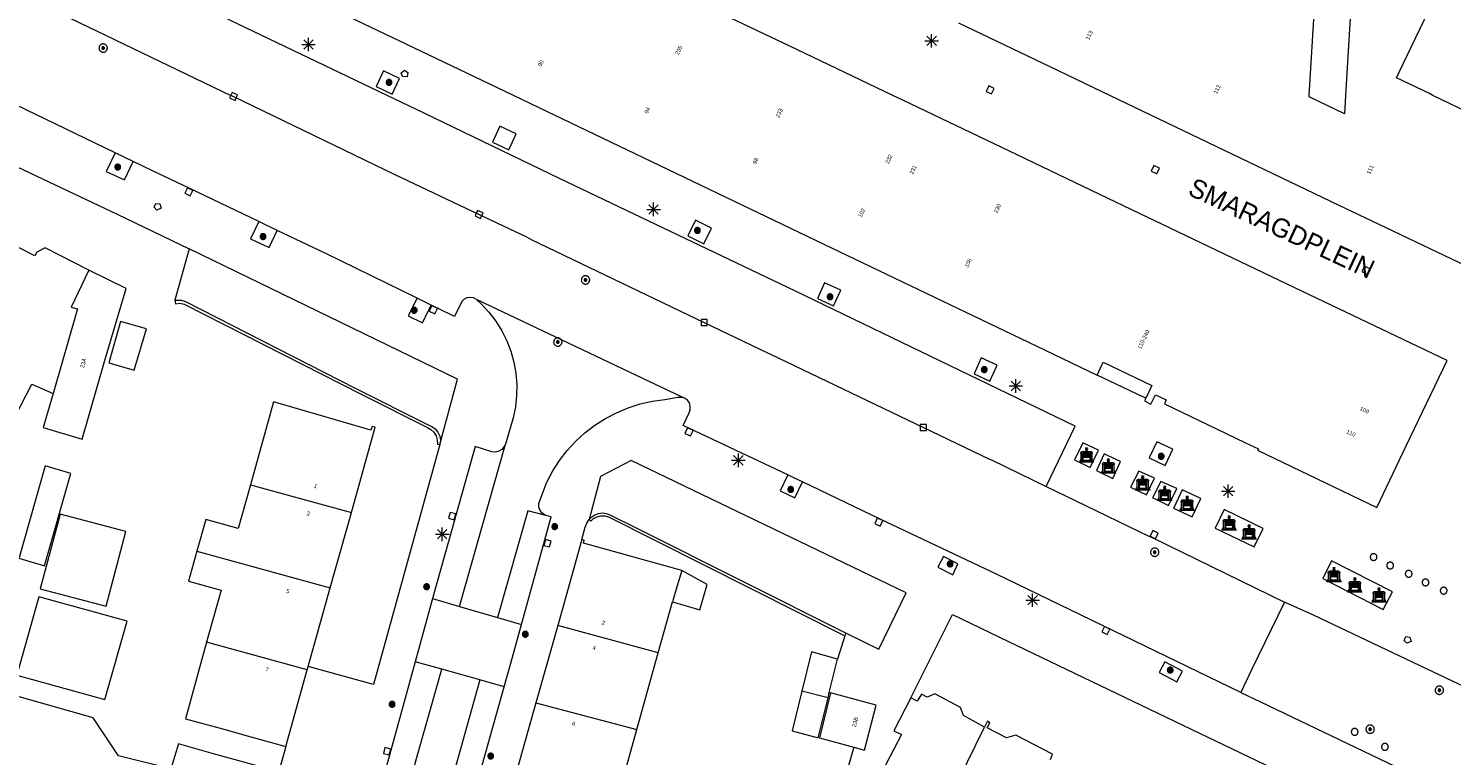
# Model space of a CAD drawing. Header units: metres. Extents: x 135779 to 137489, y 452643 to 455118.
# Tile 246 of 256: x 136888 to 136993, y 453751 to 453805. Entities that reach past the tile are written whole.
import ezdxf
from ezdxf.enums import TextEntityAlignment as Align

# ---------------------------------------------------------------- set-up
doc = ezdxf.new("R2010")
doc.units = ezdxf.units.M
for name, color, linetype, lineweight in [('KTop_BAK_Afval apart plaats', 96, 'Continuous', 13), ('KTop_BTD_Groenvoorziening', 62, 'Continuous', 13), ('KTop_NAR_Huisnummer (t)', 7, 'Continuous', 13), ('KTop_NAR_Huisnummer tijdelijk (t)', 7, 'Continuous', 13), ('KTop_ORL_Weg_Straatnaam (t)', 7, 'Continuous', 13), ('KTop_PAL_Afsluitpaal', 222, 'Continuous', 13), ('KTop_PAL_Lichtmast', 40, 'Continuous', 13), ('KTop_PND_Grondvlaksituatie van BAG-pand [tachy]', 1, 'Continuous', 13), ('KTop_PND_Pandscheiding', 40, 'Continuous', 13), ('KTop_PUT_Brandkraan of -put', 1, 'Continuous', 13), ('KTop_PUT_Inspectie- of rioolput', 15, 'Continuous', 13), ('KTop_PUT_Kolk', 15, 'Continuous', 13), ('KTop_SHD_Muur', 15, 'Continuous', 13), ('KTop_VGO_Boom', 92, 'Continuous', 13), ('KTop_WGD_Rijbaan_Lokale weg', 251, 'Continuous', 13), ('KTop_WGD_Rijbaan_Lokale weg_verkeersdrempel', 40, 'Continuous', 13), ('KTop_WGD_Voetpad', 251, 'Continuous', 13)]:
    doc.layers.add(name, color=color, linetype=linetype, lineweight=lineweight)
doc.styles.add('Style-ROVU', font='ROVU.shx')
doc.styles.add('Style-ROVUCURSIEF', font='ROVUCURSIEF.shx')

# ---------------------------------------------------------------- blocks, each defined once
blk = doc.blocks.new('BAK_Afval_apart_plaats')
at = {"layer": 'KTop_BAK_Afval apart plaats'}
for p, q in [((-0.43, 0.17), (-0.42, 0.19)), ((-0.43, 0.14), (-0.43, 0.17)), ((-0.43, 0.12), (-0.43, 0.14)), ((-0.29, 0.12), (-0.43, 0.12)), ((-0.43, 0.12), (-0.43, -0.46)), ((-0.29, 0.12), (-0.43, 0.12)), ((-0.42, 0.19), (-0.4, 0.22)), ((-0.4, 0.22), (-0.38, 0.24)), ((-0.38, 0.24), (-0.36, 0.26)), ((-0.36, 0.26), (-0.34, 0.27)), ((-0.34, 0.27), (0, 0.27)), ((-0.28, 0.17), (-0.29, 0.15)), ((-0.28, 0.17), (-0.29, 0.15)), ((-0.29, 0.15), (-0.29, 0.12)), ((-0.29, 0.15), (-0.29, 0.12)), ((-0.29, -0.43), (-0.29, 0.12)), ((-0.29, 0.12), (-0.29, -0.43)), ((-0.27, 0.19), (-0.28, 0.17)), ((-0.27, 0.19), (-0.28, 0.17)), ((-0.25, 0.22), (-0.27, 0.19)), ((-0.25, 0.22), (-0.27, 0.19)), ((0.25, 0.22), (-0.25, 0.22)), ((0.25, 0.22), (-0.25, 0.22)), ((-0.24, 0.08), (-0.24, 0.15)), ((-0.24, 0.15), (0.24, 0.15)), ((0.24, 0.08), (-0.24, 0.08)), ((-0.24, 0.03), (-0.24, 0.08)), ((-0.24, 0.08), (0.24, 0.08)), ((-0.24, -0.06), (-0.24, 0.03)), ((-0.24, 0.03), (0.24, 0.03)), ((0.24, 0.03), (-0.24, 0.03)), ((-0.07, 0.51), (-0.07, 0.52)), ((-0.07, 0.52), (-0.07, 0.52)), ((-0.07, 0.52), (-0.07, 0.52)), ((-0.07, 0.52), (-0.06, 0.52)), ((-0.07, 0.51), (-0.07, 0.49)), ((-0.06, 0.51), (-0.07, 0.51)), ((-0.07, 0.51), (-0.07, 0.51)), ((-0.07, 0.51), (-0.07, 0.51)), ((-0.07, 0.51), (-0.07, 0.51)), ((-0.07, 0.51), (-0.07, 0.51)), ((-0.06, 0.51), (-0.07, 0.51)), ((-0.07, 0.51), (-0.07, 0.51)), ((-0.07, 0.51), (-0.07, 0.51)), ((-0.07, 0.51), (-0.07, 0.51)), ((-0.07, 0.51), (-0.07, 0.51)), ((-0.07, 0.51), (-0.07, 0.51)), ((-0.07, 0.49), (-0.07, 0.49)), ((-0.07, 0.49), (-0.07, 0.49)), ((-0.07, 0.49), (-0.07, 0.49)), ((-0.07, 0.49), (-0.07, 0.48)), ((-0.07, 0.48), (-0.06, 0.48)), ((-0.07, 0.4), (-0.07, 0.38)), ((-0.07, 0.39), (-0.07, 0.4)), ((-0.07, 0.4), (-0.07, 0.4)), ((-0.07, 0.4), (-0.07, 0.4)), ((-0.06, 0.39), (-0.07, 0.39)), ((-0.07, 0.39), (-0.07, 0.39)), ((-0.07, 0.38), (-0.07, 0.37)), ((-0.07, 0.37), (-0.07, 0.37)), ((-0.07, 0.37), (-0.07, 0.37)), ((-0.07, 0.37), (-0.07, 0.37)), ((-0.07, 0.37), (-0.06, 0.37)), ((-0.06, 0.52), (-0.06, 0.52)), ((-0.06, 0.52), (-0.05, 0.52)), ((-0.06, 0.52), (-0.06, 0.52)), ((-0.06, 0.5), (-0.06, 0.51)), ((-0.06, 0.5), (-0.06, 0.51)), ((-0.05, 0.5), (-0.06, 0.5)), ((-0.05, 0.5), (-0.06, 0.5)), ((-0.06, 0.48), (-0.06, 0.48)), ((-0.06, 0.48), (-0.05, 0.48)), ((-0.05, 0.39), (-0.06, 0.39)), ((-0.06, 0.39), (-0.06, 0.39)), ((-0.06, 0.37), (-0.06, 0.37)), ((-0.06, 0.37), (-0.05, 0.37)), ((-0.05, 0.52), (-0.04, 0.52)), ((-0.04, 0.5), (-0.05, 0.5)), ((-0.05, 0.5), (-0.05, 0.5)), ((-0.04, 0.5), (-0.05, 0.5)), ((-0.05, 0.5), (-0.05, 0.5)), ((-0.05, 0.48), (-0.05, 0.48)), ((-0.05, 0.48), (-0.04, 0.48)), ((-0.04, 0.39), (-0.05, 0.39)), ((-0.05, 0.39), (-0.05, 0.39)), ((-0.05, 0.37), (-0.05, 0.37)), ((-0.05, 0.37), (-0.04, 0.37)), ((-0.04, 0.52), (-0.04, 0.53)), ((-0.04, 0.53), (-0.03, 0.53)), ((-0.03, 0.5), (-0.04, 0.5)), ((-0.04, 0.5), (-0.04, 0.5)), ((-0.03, 0.5), (-0.04, 0.5)), ((-0.04, 0.5), (-0.04, 0.5)), ((-0.04, 0.48), (-0.04, 0.48)), ((-0.04, 0.48), (-0.03, 0.48)), ((-0.03, 0.39), (-0.04, 0.39)), ((-0.04, 0.39), (-0.04, 0.39)), ((-0.04, 0.37), (-0.04, 0.36)), ((-0.04, 0.36), (-0.03, 0.36)), ((-0.03, 0.53), (-0.02, 0.53)), ((-0.02, 0.5), (-0.03, 0.5)), ((-0.02, 0.5), (-0.03, 0.5)), ((-0.03, 0.48), (-0.03, 0.48)), ((-0.03, 0.48), (-0.02, 0.48)), ((-0.03, 0.47), (-0.03, 0.48)), ((-0.03, 0.48), (-0.02, 0.48)), ((-0.03, 0.4), (-0.03, 0.47)), ((-0.03, 0.47), (-0.02, 0.47)), ((-0.02, 0.47), (-0.03, 0.47)), ((-0.02, 0.4), (-0.03, 0.4)), ((-0.02, 0.39), (-0.03, 0.39)), ((-0.03, 0.36), (-0.03, 0.36)), ((-0.03, 0.36), (-0.02, 0.36)), ((-0.03, 0.35), (-0.03, 0.36)), ((-0.03, 0.36), (-0.02, 0.36)), ((-0.03, 0.27), (-0.03, 0.35)), ((-0.03, 0.35), (-0.02, 0.35)), ((-0.02, 0.35), (-0.03, 0.35)), ((0.03, 0.27), (-0.03, 0.27)), ((-0.02, 0.53), (-0.01, 0.53)), ((-0.01, 0.5), (-0.02, 0.5)), ((-0.01, 0.5), (-0.02, 0.5)), ((-0.02, 0.48), (-0.01, 0.48)), ((-0.02, 0.48), (-0.01, 0.48)), ((-0.02, 0.47), (-0.01, 0.47)), ((-0.01, 0.47), (-0.02, 0.47)), ((-0.01, 0.4), (-0.02, 0.4)), ((-0.01, 0.39), (-0.02, 0.39)), ((-0.02, 0.36), (-0.01, 0.36)), ((-0.02, 0.36), (-0.01, 0.36)), ((-0.02, 0.35), (-0.01, 0.35)), ((-0.01, 0.35), (-0.02, 0.35)), ((-0.01, 0.53), (0, 0.53)), ((0, 0.5), (-0.01, 0.5)), ((0, 0.5), (-0.01, 0.5)), ((-0.01, 0.48), (0, 0.48)), ((-0.01, 0.48), (0, 0.48)), ((-0.01, 0.47), (0, 0.47)), ((0, 0.47), (-0.01, 0.47)), ((0, 0.4), (-0.01, 0.4)), ((0, 0.39), (-0.01, 0.39)), ((-0.01, 0.36), (0, 0.36)), ((-0.01, 0.36), (0, 0.36)), ((-0.01, 0.35), (0, 0.35)), ((0, 0.35), (-0.01, 0.35)), ((0, 0.53), (0, 0.53)), ((0, 0.53), (0, 0.53)), ((0, 0.53), (0.01, 0.53)), ((0, 0.5), (0, 0.48)), ((0, 0.48), (0, 0.5)), ((0, 0.48), (0, 0.5)), ((0, 0.5), (0.01, 0.5)), ((0.01, 0.5), (0, 0.5)), ((0.01, 0.48), (0, 0.48)), ((0, 0.48), (0.01, 0.48)), ((0.01, 0.47), (0, 0.47)), ((0, 0.47), (0, 0.4)), ((0, 0.47), (0, 0.4)), ((0.01, 0.47), (0, 0.47)), ((0, 0.4), (0.01, 0.4)), ((0, 0.36), (0, 0.39)), ((0, 0.36), (0, 0.39)), ((0, 0.39), (0.01, 0.39)), ((0.01, 0.36), (0, 0.36)), ((0, 0.36), (0.01, 0.36)), ((0, 0.35), (0.01, 0.35)), ((0, 0.27), (0, 0.35)), ((0, 0.35), (0, 0.27)), ((0.01, 0.35), (0, 0.35)), ((0, 0.27), (0.34, 0.27)), ((0.03, 0.27), (0, 0.27)), ((0, 0.27), (0.03, 0.27)), ((0.01, 0.53), (0.02, 0.53)), ((0.01, 0.5), (0.02, 0.5)), ((0.02, 0.5), (0.01, 0.5)), ((0.02, 0.48), (0.01, 0.48)), ((0.01, 0.48), (0.02, 0.48)), ((0.02, 0.47), (0.01, 0.47)), ((0.02, 0.47), (0.01, 0.47)), ((0.01, 0.4), (0.02, 0.4)), ((0.01, 0.39), (0.02, 0.39)), ((0.02, 0.36), (0.01, 0.36)), ((0.01, 0.36), (0.02, 0.36)), ((0.01, 0.35), (0.02, 0.35)), ((0.02, 0.35), (0.01, 0.35)), ((0.02, 0.53), (0.03, 0.53)), ((0.02, 0.5), (0.03, 0.5)), ((0.03, 0.5), (0.02, 0.5)), ((0.03, 0.48), (0.02, 0.48)), ((0.02, 0.48), (0.03, 0.48)), ((0.02, 0.47), (0.03, 0.47)), ((0.03, 0.47), (0.02, 0.47)), ((0.03, 0.47), (0.02, 0.47)), ((0.02, 0.4), (0.03, 0.4)), ((0.02, 0.39), (0.03, 0.39)), ((0.03, 0.36), (0.02, 0.36)), ((0.02, 0.36), (0.03, 0.36)), ((0.02, 0.35), (0.03, 0.35)), ((0.03, 0.35), (0.02, 0.35)), ((0.03, 0.53), (0.04, 0.53)), ((0.03, 0.5), (0.04, 0.5)), ((0.04, 0.5), (0.03, 0.5)), ((0.04, 0.48), (0.03, 0.48)), ((0.03, 0.48), (0.03, 0.48)), ((0.03, 0.48), (0.03, 0.47)), ((0.03, 0.4), (0.03, 0.47)), ((0.03, 0.39), (0.04, 0.39)), ((0.04, 0.36), (0.03, 0.36)), ((0.03, 0.36), (0.03, 0.36)), ((0.03, 0.36), (0.03, 0.35)), ((0.03, 0.35), (0.03, 0.27)), ((0.04, 0.53), (0.04, 0.52)), ((0.04, 0.52), (0.05, 0.52)), ((0.04, 0.5), (0.04, 0.5)), ((0.04, 0.5), (0.05, 0.5)), ((0.05, 0.5), (0.04, 0.5)), ((0.04, 0.5), (0.04, 0.5)), ((0.05, 0.48), (0.04, 0.48)), ((0.04, 0.48), (0.04, 0.48)), ((0.04, 0.39), (0.04, 0.39)), ((0.04, 0.39), (0.05, 0.39)), ((0.05, 0.37), (0.04, 0.37)), ((0.04, 0.37), (0.04, 0.36)), ((0.05, 0.52), (0.06, 0.52)), ((0.05, 0.5), (0.05, 0.5)), ((0.05, 0.5), (0.06, 0.5)), ((0.06, 0.5), (0.05, 0.5)), ((0.05, 0.5), (0.05, 0.5)), ((0.06, 0.48), (0.05, 0.48)), ((0.05, 0.48), (0.05, 0.48)), ((0.05, 0.39), (0.05, 0.39)), ((0.05, 0.39), (0.06, 0.39)), ((0.06, 0.37), (0.05, 0.37)), ((0.05, 0.37), (0.05, 0.37)), ((0.06, 0.52), (0.06, 0.52)), ((0.06, 0.52), (0.06, 0.52)), ((0.06, 0.52), (0.07, 0.52)), ((0.06, 0.5), (0.06, 0.51)), ((0.06, 0.51), (0.07, 0.51)), ((0.07, 0.51), (0.06, 0.51)), ((0.06, 0.51), (0.06, 0.5)), ((0.07, 0.48), (0.06, 0.48)), ((0.06, 0.48), (0.06, 0.48)), ((0.06, 0.39), (0.06, 0.39)), ((0.06, 0.39), (0.07, 0.39)), ((0.07, 0.37), (0.06, 0.37)), ((0.06, 0.37), (0.06, 0.37)), ((0.07, 0.52), (0.07, 0.52)), ((0.07, 0.52), (0.07, 0.52)), ((0.07, 0.52), (0.07, 0.51)), ((0.07, 0.51), (0.07, 0.51)), ((0.07, 0.51), (0.07, 0.51)), ((0.07, 0.51), (0.07, 0.51)), ((0.07, 0.51), (0.07, 0.51)), ((0.07, 0.51), (0.07, 0.49)), ((0.07, 0.51), (0.07, 0.51)), ((0.07, 0.51), (0.07, 0.51)), ((0.07, 0.51), (0.07, 0.51)), ((0.07, 0.51), (0.07, 0.51)), ((0.07, 0.51), (0.07, 0.51)), ((0.07, 0.49), (0.07, 0.49)), ((0.07, 0.49), (0.07, 0.49)), ((0.07, 0.49), (0.07, 0.49)), ((0.07, 0.49), (0.07, 0.48)), ((0.07, 0.39), (0.07, 0.4)), ((0.07, 0.4), (0.07, 0.4)), ((0.07, 0.4), (0.07, 0.4)), ((0.07, 0.4), (0.07, 0.38)), ((0.07, 0.39), (0.07, 0.39)), ((0.07, 0.38), (0.07, 0.37)), ((0.07, 0.37), (0.07, 0.37)), ((0.07, 0.37), (0.07, 0.37)), ((0.07, 0.37), (0.07, 0.37)), ((0.24, 0.15), (0.24, 0.08)), ((0.24, 0.08), (0.24, 0.03)), ((0.24, 0.03), (0.24, -0.06)), ((0.27, 0.19), (0.25, 0.22)), ((0.27, 0.19), (0.25, 0.22)), ((0.28, 0.17), (0.27, 0.19)), ((0.28, 0.17), (0.27, 0.19)), ((0.29, 0.15), (0.28, 0.17)), ((0.29, 0.15), (0.28, 0.17)), ((0.29, 0.12), (0.29, 0.15)), ((0.29, 0.12), (0.29, 0.15)), ((0.43, 0.12), (0.29, 0.12)), ((0.29, 0.12), (0.29, -0.43)), ((0.43, 0.12), (0.29, 0.12)), ((0.29, -0.43), (0.29, 0.12)), ((0.34, 0.27), (0.36, 0.26)), ((0.36, 0.26), (0.38, 0.24)), ((0.38, 0.24), (0.4, 0.22)), ((0.4, 0.22), (0.42, 0.19)), ((0.42, 0.19), (0.43, 0.17)), ((0.43, 0.17), (0.43, 0.14)), ((0.43, 0.14), (0.43, 0.12)), ((0.43, -0.46), (0.43, 0.12)), ((-0.53, -0.53), (-0.43, -0.33)), ((0.53, -0.53), (-0.53, -0.53)), ((-0.43, -0.33), (-0.43, -0.46)), ((-0.43, -0.46), (0.43, -0.46)), ((-0.43, -0.46), (0.43, -0.46)), ((0.29, -0.43), (-0.29, -0.43)), ((-0.29, -0.43), (0.29, -0.43)), ((0.24, -0.06), (-0.24, -0.06)), ((-0.24, -0.06), (-0.24, -0.09)), ((0.24, -0.06), (-0.24, -0.06)), ((-0.24, -0.09), (0.24, -0.09)), ((-0.24, -0.11), (-0.24, -0.09)), ((-0.24, -0.09), (0.24, -0.09)), ((0.24, -0.11), (-0.24, -0.11)), ((0.24, -0.11), (-0.24, -0.11)), ((-0.24, -0.15), (0.24, -0.15)), ((-0.24, -0.41), (-0.24, -0.15)), ((0.24, -0.41), (-0.24, -0.41)), ((0.24, -0.11), (0.24, -0.06)), ((0.24, -0.09), (0.24, -0.11)), ((0.24, -0.09), (0.24, -0.11)), ((0.24, -0.15), (0.24, -0.41)), ((0.43, -0.46), (0.43, -0.33)), ((0.43, -0.33), (0.53, -0.53))]:
    blk.add_line(p, q, dxfattribs=at)
at = {"layer": 'KTop_BAK_Afval apart plaats', "flags": 128}
blk.add_lwpolyline([(0.03, 0.41), (0.04, 0.41), (0.04, 0.41), (0.05, 0.41), (0.06, 0.41), (0.06, 0.41), (0.06, 0.41), (0.07, 0.4), (0.07, 0.4), (0.07, 0.4), (0.07, 0.4), (0.07, 0.4), (0.07, 0.4), (0.07, 0.4), (0.07, 0.39), (0.07, 0.39), (0.06, 0.39), (0.06, 0.39), (0.05, 0.39), (0.05, 0.39), (0.04, 0.39), (0.04, 0.39), (0.03, 0.39), (0.02, 0.39), (0.01, 0.39), (0, 0.39), (-0.01, 0.39), (-0.02, 0.39), (-0.03, 0.39), (-0.04, 0.39), (-0.04, 0.39), (-0.05, 0.39), (-0.05, 0.39), (-0.06, 0.39), (-0.06, 0.39), (-0.07, 0.39), (-0.07, 0.39), (-0.07, 0.4), (-0.07, 0.4), (-0.07, 0.4), (-0.07, 0.4), (-0.07, 0.4), (-0.07, 0.4), (-0.07, 0.4), (-0.06, 0.41), (-0.06, 0.41), (-0.06, 0.41), (-0.05, 0.41), (-0.04, 0.41), (-0.04, 0.41), (-0.03, 0.41), (-0.03, 0.41), (-0.03, 0.4), (-0.02, 0.4), (-0.01, 0.4), (0, 0.4), (0.01, 0.4), (0.02, 0.4), (0.03, 0.4), (0.03, 0.41), (0.03, 0.41), (0.03, 0.41)], dxfattribs=at)
at = {"layer": 'KTop_BAK_Afval apart plaats'}
for p in [(0, 0), (-0.43, -0.46)]:
    blk.add_point(p, dxfattribs=at)
blk = doc.blocks.new('PAL_Lichtmast')
at = {"layer": 'KTop_PAL_Lichtmast'}
for p, q in [((-0.35, -0.35), (0.35, 0.35)), ((0.35, -0.35), (-0.35, 0.35)), ((0, -0.5), (0, 0.5)), ((-0.5, 0), (0.5, 0))]:
    blk.add_line(p, q, dxfattribs=at)
blk = doc.blocks.new('PAL_Afsluitpaal')
at = {"layer": 'KTop_PAL_Afsluitpaal', "flags": 128}
blk.add_lwpolyline([(0.25, 0), (0.25, 0.03), (0.24, 0.05), (0.24, 0.08), (0.23, 0.1), (0.22, 0.13), (0.2, 0.15), (0.19, 0.17), (0.17, 0.19), (0.15, 0.2), (0.12, 0.22), (0.1, 0.23), (0.08, 0.24), (0.05, 0.24), (0.03, 0.25), (0, 0.25), (-0.03, 0.25), (-0.05, 0.24), (-0.08, 0.24), (-0.1, 0.23), (-0.13, 0.22), (-0.15, 0.2), (-0.17, 0.19), (-0.19, 0.17), (-0.2, 0.15), (-0.22, 0.12), (-0.23, 0.1), (-0.24, 0.08), (-0.24, 0.05), (-0.25, 0.03), (-0.25, 0), (-0.25, -0.03), (-0.24, -0.05), (-0.24, -0.08), (-0.23, -0.1), (-0.22, -0.13), (-0.2, -0.15), (-0.19, -0.17), (-0.17, -0.19), (-0.15, -0.2), (-0.12, -0.22), (-0.1, -0.23), (-0.08, -0.24), (-0.05, -0.24), (-0.03, -0.25), (0, -0.25), (0.03, -0.25), (0.05, -0.24), (0.08, -0.24), (0.1, -0.23), (0.13, -0.22), (0.15, -0.2), (0.17, -0.19), (0.19, -0.17), (0.2, -0.15), (0.22, -0.12), (0.23, -0.1), (0.24, -0.08), (0.24, -0.05), (0.25, -0.03), (0.25, 0)], dxfattribs=at)
blk = doc.blocks.new('PUT_Kolk')
at = {"layer": 'KTop_PUT_Kolk', "flags": 128}
blk.add_lwpolyline([(0.22, -0.23), (0.22, 0.22), (-0.23, 0.22), (-0.23, -0.23), (0.22, -0.23)], dxfattribs=at)
blk = doc.blocks.new('PUT_Brandkraan_of_-put')
at = {"layer": 'KTop_PUT_Brandkraan of -put'}
for p, q in [((-0.25, 0.03), (0, 0.25)), ((-0.16, -0.25), (-0.25, 0.03)), ((0, 0.25), (0.25, 0.03)), ((0.25, 0.03), (0.16, -0.25)), ((0.16, -0.25), (-0.16, -0.25))]:
    blk.add_line(p, q, dxfattribs=at)
blk = doc.blocks.new('PUT_Inspectie-_of_rioolput')
at = {"layer": 'KTop_PUT_Inspectie- of rioolput', "flags": 128}
for points in [[(0.31, 0), (0.31, 0.03), (0.3, 0.06), (0.29, 0.1), (0.28, 0.13), (0.27, 0.15), (0.25, 0.18), (0.23, 0.21), (0.21, 0.23), (0.18, 0.25), (0.15, 0.27), (0.13, 0.28), (0.1, 0.29), (0.06, 0.3), (0.03, 0.31), (0, 0.31), (-0.03, 0.31), (-0.06, 0.3), (-0.1, 0.29), (-0.13, 0.28), (-0.16, 0.27), (-0.18, 0.25), (-0.21, 0.23), (-0.23, 0.21), (-0.25, 0.18), (-0.27, 0.15), (-0.28, 0.13), (-0.29, 0.1), (-0.3, 0.06), (-0.31, 0.03), (-0.31, 0), (-0.31, -0.03), (-0.3, -0.06), (-0.29, -0.1), (-0.28, -0.13), (-0.27, -0.16), (-0.25, -0.18), (-0.23, -0.21), (-0.21, -0.23), (-0.18, -0.25), (-0.15, -0.27), (-0.13, -0.28), (-0.1, -0.29), (-0.06, -0.3), (-0.03, -0.31), (0, -0.31), (0.03, -0.31), (0.06, -0.3), (0.1, -0.29), (0.13, -0.28), (0.15, -0.27), (0.18, -0.25), (0.21, -0.23), (0.23, -0.21), (0.25, -0.18), (0.27, -0.15), (0.28, -0.13), (0.29, -0.1), (0.3, -0.06), (0.31, -0.03), (0.31, 0)], [(0.1, 0), (0.09, 0.01), (0.09, 0.02), (0.09, 0.03), (0.09, 0.04), (0.08, 0.05), (0.08, 0.06), (0.07, 0.06), (0.06, 0.07), (0.06, 0.08), (0.05, 0.08), (0.04, 0.09), (0.03, 0.09), (0.02, 0.09), (0.01, 0.09), (0, 0.09), (-0.01, 0.09), (-0.02, 0.09), (-0.03, 0.09), (-0.04, 0.09), (-0.05, 0.08), (-0.06, 0.08), (-0.06, 0.07), (-0.07, 0.06), (-0.08, 0.06), (-0.08, 0.05), (-0.09, 0.04), (-0.09, 0.03), (-0.09, 0.02), (-0.09, 0.01), (-0.09, 0), (-0.09, -0.01), (-0.09, -0.02), (-0.09, -0.03), (-0.09, -0.04), (-0.08, -0.05), (-0.08, -0.06), (-0.07, -0.06), (-0.06, -0.07), (-0.06, -0.08), (-0.05, -0.08), (-0.04, -0.09), (-0.03, -0.09), (-0.02, -0.09), (-0.01, -0.09), (0, -0.09), (0.01, -0.09), (0.02, -0.09), (0.03, -0.09), (0.04, -0.09), (0.05, -0.08), (0.06, -0.08), (0.06, -0.07), (0.07, -0.06), (0.08, -0.06), (0.08, -0.05), (0.09, -0.04), (0.09, -0.03), (0.09, -0.02), (0.09, -0.01), (0.1, 0)], [(0.04, 0), (0.03, 0), (0.03, 0.01), (0.03, 0.01), (0.03, 0.01), (0.03, 0.02), (0.03, 0.02), (0.03, 0.02), (0.02, 0.03), (0.02, 0.03), (0.02, 0.03), (0.01, 0.03), (0.01, 0.03), (0.01, 0.03), (0, 0.03), (0, 0.03), (0, 0.03), (-0.01, 0.03), (-0.01, 0.03), (-0.01, 0.03), (-0.02, 0.03), (-0.02, 0.03), (-0.02, 0.03), (-0.03, 0.02), (-0.03, 0.02), (-0.03, 0.02), (-0.03, 0.01), (-0.03, 0.01), (-0.03, 0.01), (-0.03, 0), (-0.03, 0), (-0.03, 0), (-0.03, -0.01), (-0.03, -0.01), (-0.03, -0.01), (-0.03, -0.02), (-0.03, -0.02), (-0.03, -0.02), (-0.02, -0.03), (-0.02, -0.03), (-0.02, -0.03), (-0.01, -0.03), (-0.01, -0.03), (-0.01, -0.03), (0, -0.03), (0, -0.03), (0, -0.03), (0.01, -0.03), (0.01, -0.03), (0.01, -0.03), (0.02, -0.03), (0.02, -0.03), (0.02, -0.03), (0.03, -0.02), (0.03, -0.02), (0.03, -0.02), (0.03, -0.01), (0.03, -0.01), (0.03, -0.01), (0.03, 0), (0.04, 0)], [(0.01, 0.02), (0.01, 0.02), (0.01, 0.02), (0, 0.02), (0, 0.02), (0, 0.02), (0, 0.02), (-0.01, 0.02), (-0.01, 0.02), (-0.01, 0.02), (-0.01, 0.02), (-0.01, 0.02), (-0.02, 0.02), (-0.02, 0.01), (-0.02, 0.01), (-0.02, 0.01), (-0.02, 0.01), (-0.02, 0.01), (-0.02, 0), (-0.02, 0), (-0.02, 0), (-0.02, 0), (-0.02, -0.01), (-0.02, -0.01), (-0.02, -0.01), (-0.02, -0.01), (-0.02, -0.01), (-0.02, -0.02), (-0.01, -0.02), (-0.01, -0.02), (-0.01, -0.02), (-0.01, -0.02), (-0.01, -0.02), (0, -0.02), (0, -0.02), (0, -0.02), (0, -0.02), (0.01, -0.02), (0.01, -0.02), (0.01, -0.02), (0.01, -0.02), (0.01, -0.02), (0.02, -0.02), (0.02, -0.01), (0.02, -0.01), (0.02, -0.01), (0.02, -0.01), (0.02, -0.01), (0.02, 0), (0.02, 0), (0.02, 0), (0.02, 0), (0.02, 0.01), (0.02, 0.01), (0.02, 0.01), (0.02, 0.01), (0.02, 0.01), (0.02, 0.02), (0.01, 0.02), (0.01, 0.02), (0.01, 0.02)]]:
    blk.add_lwpolyline(points, dxfattribs=at)
blk = doc.blocks.new('VGO_Boom')
at = {"layer": 'KTop_VGO_Boom', "flags": 128}
for points in [[(0.21, 0), (0.21, 0.02), (0.21, 0.04), (0.2, 0.07), (0.2, 0.09), (0.19, 0.11), (0.17, 0.13), (0.16, 0.14), (0.14, 0.16), (0.13, 0.17), (0.11, 0.19), (0.09, 0.2), (0.07, 0.2), (0.04, 0.21), (0.02, 0.21), (0, 0.21), (-0.02, 0.21), (-0.05, 0.21), (-0.07, 0.2), (-0.09, 0.2), (-0.11, 0.19), (-0.13, 0.17), (-0.14, 0.16), (-0.16, 0.14), (-0.17, 0.13), (-0.19, 0.11), (-0.2, 0.09), (-0.2, 0.07), (-0.21, 0.04), (-0.21, 0.02), (-0.22, 0), (-0.21, -0.02), (-0.21, -0.05), (-0.2, -0.07), (-0.2, -0.09), (-0.19, -0.11), (-0.17, -0.13), (-0.16, -0.14), (-0.14, -0.16), (-0.13, -0.17), (-0.11, -0.19), (-0.09, -0.2), (-0.07, -0.2), (-0.05, -0.21), (-0.02, -0.21), (0, -0.22), (0.02, -0.21), (0.04, -0.21), (0.07, -0.2), (0.09, -0.2), (0.11, -0.19), (0.13, -0.17), (0.14, -0.16), (0.16, -0.14), (0.17, -0.13), (0.19, -0.11), (0.2, -0.09), (0.2, -0.07), (0.21, -0.05), (0.21, -0.02), (0.21, 0)], [(0.15, 0), (0.15, 0.02), (0.15, 0.03), (0.15, 0.05), (0.14, 0.06), (0.13, 0.08), (0.13, 0.09), (0.12, 0.1), (0.1, 0.12), (0.09, 0.13), (0.08, 0.13), (0.06, 0.14), (0.05, 0.15), (0.03, 0.15), (0.02, 0.15), (0, 0.15), (-0.02, 0.15), (-0.03, 0.15), (-0.05, 0.15), (-0.06, 0.14), (-0.08, 0.13), (-0.09, 0.13), (-0.1, 0.12), (-0.12, 0.1), (-0.13, 0.09), (-0.13, 0.08), (-0.14, 0.06), (-0.15, 0.05), (-0.15, 0.03), (-0.15, 0.02), (-0.16, 0), (-0.15, -0.02), (-0.15, -0.03), (-0.15, -0.05), (-0.14, -0.06), (-0.13, -0.08), (-0.13, -0.09), (-0.12, -0.1), (-0.1, -0.12), (-0.09, -0.13), (-0.08, -0.13), (-0.06, -0.14), (-0.05, -0.15), (-0.03, -0.15), (-0.02, -0.15), (0, -0.16), (0.02, -0.15), (0.03, -0.15), (0.05, -0.15), (0.06, -0.14), (0.08, -0.13), (0.09, -0.13), (0.1, -0.12), (0.12, -0.1), (0.13, -0.09), (0.13, -0.08), (0.14, -0.06), (0.15, -0.05), (0.15, -0.03), (0.15, -0.02), (0.15, 0)], [(0.1, 0), (0.09, 0.01), (0.09, 0.02), (0.09, 0.03), (0.09, 0.04), (0.08, 0.05), (0.08, 0.06), (0.07, 0.06), (0.06, 0.07), (0.06, 0.08), (0.05, 0.08), (0.04, 0.09), (0.03, 0.09), (0.02, 0.09), (0.01, 0.09), (0, 0.09), (-0.01, 0.09), (-0.02, 0.09), (-0.03, 0.09), (-0.04, 0.09), (-0.05, 0.08), (-0.06, 0.08), (-0.06, 0.07), (-0.07, 0.06), (-0.08, 0.06), (-0.08, 0.05), (-0.09, 0.04), (-0.09, 0.03), (-0.09, 0.02), (-0.09, 0.01), (-0.1, 0), (-0.09, -0.01), (-0.09, -0.02), (-0.09, -0.03), (-0.09, -0.04), (-0.08, -0.05), (-0.08, -0.06), (-0.07, -0.06), (-0.06, -0.07), (-0.06, -0.08), (-0.05, -0.08), (-0.04, -0.09), (-0.03, -0.09), (-0.02, -0.09), (-0.01, -0.09), (0, -0.1), (0.01, -0.09), (0.02, -0.09), (0.03, -0.09), (0.04, -0.09), (0.05, -0.08), (0.06, -0.08), (0.06, -0.07), (0.07, -0.06), (0.08, -0.06), (0.08, -0.05), (0.09, -0.04), (0.09, -0.03), (0.09, -0.02), (0.09, -0.01), (0.1, 0)], [(0.04, 0), (0.03, 0), (0.03, 0.01), (0.03, 0.01), (0.03, 0.01), (0.03, 0.02), (0.03, 0.02), (0.03, 0.02), (0.02, 0.03), (0.02, 0.03), (0.02, 0.03), (0.01, 0.03), (0.01, 0.03), (0.01, 0.03), (0, 0.03), (0, 0.03), (0, 0.03), (-0.01, 0.03), (-0.01, 0.03), (-0.01, 0.03), (-0.02, 0.03), (-0.02, 0.03), (-0.02, 0.03), (-0.03, 0.02), (-0.03, 0.02), (-0.03, 0.02), (-0.03, 0.01), (-0.03, 0.01), (-0.03, 0.01), (-0.04, 0), (-0.04, 0), (-0.04, 0), (-0.03, -0.01), (-0.03, -0.01), (-0.03, -0.01), (-0.03, -0.02), (-0.03, -0.02), (-0.03, -0.02), (-0.02, -0.03), (-0.02, -0.03), (-0.02, -0.03), (-0.01, -0.03), (-0.01, -0.03), (-0.01, -0.03), (0, -0.04), (0, -0.04), (0, -0.04), (0.01, -0.03), (0.01, -0.03), (0.01, -0.03), (0.02, -0.03), (0.02, -0.03), (0.02, -0.03), (0.03, -0.02), (0.03, -0.02), (0.03, -0.02), (0.03, -0.01), (0.03, -0.01), (0.03, -0.01), (0.03, 0), (0.04, 0)]]:
    blk.add_lwpolyline(points, dxfattribs=at)

msp = doc.modelspace()

# ---------------------------------------------------------------- linework, layer by layer
at = {"layer": 'KTop_BTD_Groenvoorziening', "flags": 128}
msp.add_lwpolyline([(136899.46, 453788.63), (136898.41, 453784.81)], dxfattribs=at)
at = {"layer": 'KTop_PND_Grondvlaksituatie van BAG-pand [tachy]', "flags": 128}
for points in [[(136986.85, 453829.11), (136985.1, 453800), (136985.02, 453798.64), (136982.41, 453799.9), (136982.41, 453800), (136983.08, 453810.93), (136984.2, 453829.4)], [(136956.45, 453805.38), (136963.83, 453801.84), (136967.67, 453800), (136973.08, 453797.41), (136984.61, 453791.87), (136988.08, 453790.21), (136995.63, 453786.59), (137000, 453795.67), (137000.1, 453795.88), (137000, 453795.93), (136999.99, 453795.93), (136991.57, 453800), (136991.31, 453800.13), (136988.87, 453801.3), (136989.64, 453802.9), (136989.64, 453802.91), (137000, 453824.49)], [(136888.67, 453816.7), (136891.87, 453815.17), (136899.75, 453811.39), (136907.63, 453807.61), (136915.52, 453803.83), (136923.4, 453800.05), (136923.5, 453800), (136931.29, 453796.26), (136939.16, 453792.49), (136947.04, 453788.71), (136962.8, 453781.14), (136966.7, 453779.27)], [(136970.31, 453777.56), (136970.21, 453777.35), (136970.69, 453777.12), (136971.02, 453777.81), (136971.83, 453777.43), (136971.69, 453777.13), (136976.22, 453774.96), (136977.7, 453774.25), (136978.66, 453773.79), (136978.58, 453773.7), (136987.41, 453769.46), (136989.6, 453774.02), (136992.62, 453780.34), (136981.34, 453785.74), (136968.1, 453792.09), (136960.22, 453795.86), (136952.33, 453799.64), (136951.58, 453800), (136944.48, 453803.4), (136936.61, 453807.17)], [(136892.03, 453787.05), (136888.81, 453788.71), (136888.19, 453788.38), (136888.04, 453788.1), (136886.88, 453788.69)], [(136889.39, 453777.9), (136888.66, 453775.38), (136891.54, 453774.53), (136893.19, 453780.27), (136894.8, 453785.69), (136892.03, 453787.05)], [(136893.51, 453780.18), (136895.4, 453779.63), (136896.31, 453782.69), (136894.38, 453783.25), (136893.51, 453780.18)], [(136883.03, 453780.92), (136883.8, 453780.52), (136882.61, 453778.13), (136886.55, 453776.15), (136887.82, 453778.59), (136889.39, 453777.9)], [(136966.7, 453779.27), (136967.16, 453780.23), (136970.77, 453778.5), (136970.31, 453777.56)], [(136911.48, 453769.09), (136913.25, 453775.41), (136913.01, 453775.47), (136912.93, 453775.19), (136905.71, 453777.29), (136904, 453771.14)], [(136886.9, 453765.81), (136886.86, 453765.69), (136888.76, 453765.13), (136890.7, 453771.97), (136888.8, 453772.53), (136886.9, 453765.81)], [(136904, 453771.14), (136903.1, 453767.9), (136900.69, 453768.57), (136900.04, 453766.21)], [(136888.88, 453765.09), (136888.44, 453763.42), (136893.32, 453762.14), (136894.77, 453767.68), (136889.91, 453768.95), (136888.88, 453765.09)], [(136909.91, 453763.5), (136911.48, 453769.09)], [(136928.55, 453767.07), (136926.76, 453760.71)], [(136935.94, 453764.79), (136928.66, 453766.81), (136928.71, 453767.03), (136928.55, 453767.07)], [(136900.04, 453766.21), (136899.42, 453764), (136901.83, 453763.33), (136900.93, 453760.09), (136900.76, 453759.47)], [(136935.26, 453762.47), (136937.29, 453761.88), (136937.83, 453763.75), (136935.94, 453764.79)], [(136893.23, 453755.23), (136894.88, 453761.04), (136888.33, 453762.83), (136886.71, 453757.03), (136893.23, 453755.23)], [(136908.27, 453757.66), (136909.91, 453763.5)], [(136934.21, 453758.69), (136935.26, 453762.47)], [(136926.76, 453760.71), (136925.15, 453754.97)], [(136900.76, 453759.47), (136899.53, 453755.06), (136899.19, 453753.8), (136902.14, 453752.99), (136903.58, 453752.59), (136906.62, 453751.75)], [(136932.63, 453753), (136934.21, 453758.69)], [(136947.48, 453758.22), (136945.55, 453758.75), (136944.84, 453755.83)], [(136906.62, 453751.75), (136908.21, 453757.43)], [(136908.21, 453757.43), (136908.27, 453757.66)], [(136946.87, 453755.74), (136947.48, 453758.22)], [(136906.1, 453749.88), (136905.92, 453749.94), (136905.91, 453749.91), (136903.06, 453750.7), (136901.62, 453751.1), (136898.67, 453751.93), (136898.11, 453750.08), (136894.24, 453751.04), (136892.36, 453753.86), (136886.37, 453755.58), (136884.44, 453748.91), (136888.38, 453747.77)], [(136944.84, 453755.83), (136944.12, 453752.91), (136946.05, 453752.39), (136946.78, 453755.35)], [(136946.95, 453755.71), (136946.14, 453752.37), (136948.68, 453751.68)], [(136946.78, 453755.35), (136946.87, 453755.74)], [(136948.68, 453751.68), (136949.49, 453751.46), (136950.34, 453754.81), (136946.95, 453755.71)], [(136952.92, 453755.35), (136951.66, 453752.89), (136952.22, 453752.63), (136951.36, 453750.96), (136949.79, 453747.92)], [(136958.36, 453753.18), (136956.81, 453754.03), (136956.58, 453754.63), (136954.69, 453755.63), (136954.12, 453755.39), (136953.69, 453755.61), (136953.38, 453755.1), (136952.92, 453755.35)], [(136925.15, 453754.97), (136923.52, 453749.17)], [(136930.96, 453747.03), (136932.63, 453753)], [(136963.25, 453750.77), (136963.39, 453751.18), (136960.68, 453752.59), (136960, 453752.39), (136958.56, 453753.12), (136958.76, 453753.5), (136958.59, 453753.61), (136958.36, 453753.18)]]:
    msp.add_lwpolyline(points, dxfattribs=at)
at = {"layer": 'KTop_PND_Pandscheiding', "flags": 128}
for points in [[(136892.03, 453787.05), (136890.73, 453784.31), (136891.21, 453784.17), (136889.39, 453777.9)], [(136904, 453771.14), (136911.48, 453769.09)], [(136900.04, 453766.21), (136909.91, 453763.5)], [(136935.94, 453764.79), (136935.46, 453763.16), (136935.26, 453762.47)], [(136934.21, 453758.69), (136926.76, 453760.71)], [(136908.21, 453757.43), (136900.76, 453759.47)], [(136946.78, 453755.35), (136944.84, 453755.83)], [(136925.15, 453754.97), (136932.63, 453753)], [(136954.59, 453745.46), (136958.36, 453753.18)]]:
    msp.add_lwpolyline(points, dxfattribs=at)
at = {"layer": 'KTop_SHD_Muur', "flags": 128}
for points in [[(136898.41, 453784.81), (136898.53, 453784.82), (136898.87, 453784.81), (136899.2, 453784.72), (136911.75, 453778.3), (136917.17, 453775.58), (136917.44, 453775.46), (136917.69, 453775.28), (136917.89, 453775.03), (136918.02, 453774.74), (136918.07, 453774.43), (136918.04, 453774.12)], [(136898.41, 453784.81), (136898.45, 453784.56), (136898.77, 453784.59), (136899.1, 453784.53), (136912.25, 453777.82), (136917.12, 453775.39), (136917.37, 453775.24), (136917.59, 453775.03), (136917.75, 453774.76), (136917.84, 453774.46), (136917.85, 453774.15), (136918.04, 453774.12)], [(136929.09, 453768.56), (136929.28, 453768.76), (136929.5, 453768.91), (136929.78, 453769.02), (136930.08, 453769.06), (136930.38, 453769.01), (136930.66, 453768.89), (136932.52, 453767.97), (136948.11, 453760.13)], [(136929.09, 453768.56), (136929.22, 453768.43), (136929.42, 453768.63), (136929.67, 453768.77), (136929.96, 453768.84), (136930.25, 453768.83), (136930.52, 453768.75), (136948.02, 453759.95)], [(136948.02, 453759.95), (136948.11, 453760.13)]]:
    msp.add_lwpolyline(points, dxfattribs=at)
at = {"layer": 'KTop_WGD_Rijbaan_Lokale weg', "flags": 128}
for points in [[(136889.32, 453806.36), (136902.56, 453800), (136902.65, 453799.96), (136914.71, 453794.14), (136920.94, 453791.17), (136924.45, 453789.51), (136924.79, 453789.32), (136937.61, 453783.17), (136942.25, 453780.95), (136942.52, 453780.82), (136953.84, 453775.38), (136958.74, 453773.04), (136958.93, 453772.95), (136962.94, 453771.01)], [(136893.98, 453795.74), (136885.18, 453800), (136883.56, 453800.79)], [(136895.33, 453795.09), (136893.98, 453795.74)], [(136904.62, 453790.65), (136899.51, 453793.09), (136896.7, 453794.43), (136895.33, 453795.09)], [(136905.99, 453789.99), (136904.62, 453790.65)], [(136916.34, 453784.98), (136909.58, 453788.28), (136905.99, 453789.99)], [(136917.39, 453784.46), (136916.34, 453784.98)], [(136920.75, 453784.87), (136920.53, 453784.99), (136920.28, 453785.03), (136920.04, 453784.99), (136919.82, 453784.88), (136919.67, 453784.73), (136919.11, 453783.62), (136917.91, 453784.21), (136917.39, 453784.46)], [(136920.75, 453784.87), (136921.1, 453784.54), (136921.67, 453783.93), (136922.18, 453783.27), (136922.62, 453782.56), (136923, 453781.81), (136923.3, 453781.03), (136923.52, 453780.23), (136923.67, 453779.41), (136923.74, 453778.57), (136923.72, 453777.74), (136923.64, 453776.95), (136923.63, 453776.91), (136923.46, 453776.09), (136922.89, 453774.15)], [(136935.97, 453777.62), (136920.75, 453784.87)], [(136925.98, 453768.84), (136925.79, 453768.91), (136925.59, 453769.06), (136925.44, 453769.27), (136925.37, 453769.51), (136925.37, 453769.76), (136925.93, 453771.28), (136925.95, 453771.33), (136926.39, 453772.16), (136926.89, 453772.94), (136927.46, 453773.67), (136928.09, 453774.36), (136928.46, 453774.69), (136928.78, 453774.99), (136929.52, 453775.55), (136930.3, 453776.05), (136931.12, 453776.48), (136931.98, 453776.84), (136932.87, 453777.13), (136933.77, 453777.33), (136934.7, 453777.46), (136935.66, 453777.64), (136935.92, 453777.64), (136935.97, 453777.62)], [(136943.81, 453771.87), (136936.05, 453775.54), (136936.47, 453776.41), (136936.49, 453776.46), (136936.58, 453776.7), (136936.58, 453776.96), (136936.51, 453777.2), (136936.36, 453777.41), (136936.16, 453777.56), (136935.97, 453777.62)], [(136919.49, 453762.12), (136922.89, 453774.15)], [(136944.88, 453771.36), (136944.3, 453771.64), (136943.81, 453771.87)], [(136977.35, 453755.75), (136962.37, 453763), (136959.3, 453764.48), (136950.64, 453768.6), (136944.88, 453771.36)], [(136962.94, 453771.01), (136965.84, 453769.6), (136969.81, 453767.67), (136970.44, 453767.39), (136970.82, 453767.2), (136980.59, 453762.44)], [(136925.98, 453768.84), (136924.54, 453769.2), (136922.31, 453761.29)], [(136919.49, 453762.12), (136922.31, 453761.29)], [(136980.59, 453762.44), (136978.15, 453757.41), (136977.35, 453755.75)], [(136901.34, 453697.99), (136918.17, 453757.47)], [(136921, 453756.68), (136918.17, 453757.47)], [(136921, 453756.68), (136919.11, 453749.96), (136915.75, 453737.73), (136909.23, 453714.63), (136904.32, 453697.09)]]:
    msp.add_lwpolyline(points, dxfattribs=at)
at = {"layer": 'KTop_WGD_Rijbaan_Lokale weg_verkeersdrempel', "flags": 128}
for points in [[(136917.5, 453762.71), (136916.47, 453758.99), (136916.2, 453758.02)], [(136917.5, 453762.71), (136919.49, 453762.12)], [(136996.58, 453754.85), (136994.01, 453756.11), (136982.72, 453761.48), (136980.59, 453762.44)], [(136922.31, 453761.29), (136924.08, 453760.77)], [(136922.8, 453756.17), (136923.41, 453758.35), (136924.08, 453760.77)], [(136918.17, 453757.47), (136916.2, 453758.02)], [(136922.8, 453756.17), (136921, 453756.68)], [(136977.35, 453755.75), (136978.8, 453755.05), (136991.68, 453748.87), (136993.29, 453748.1)]]:
    msp.add_lwpolyline(points, dxfattribs=at)
at = {"layer": 'KTop_WGD_Voetpad', "flags": 128}
for points in [[(136962.94, 453771.01), (136965.07, 453775.48), (136944.38, 453785.49), (136926.93, 453793.81), (136916.87, 453798.68), (136914.13, 453800), (136891.45, 453810.88), (136889.32, 453806.36)], [(136913.31, 453800.65), (136914.49, 453800.09), (136915.05, 453801.26), (136913.87, 453801.83), (136913.31, 453800.65)], [(136877.85, 453794.16), (136879.78, 453797.98), (136882.12, 453796.89), (136894.13, 453791.19), (136899.46, 453788.63)], [(136923.13, 453795.96), (136923.69, 453797.14), (136922.48, 453797.71), (136921.92, 453796.53), (136923.13, 453795.96)], [(136893.98, 453795.74), (136893.31, 453794.37), (136894.67, 453793.73), (136895.33, 453795.09)], [(136904.62, 453790.65), (136904.01, 453789.38), (136905.39, 453788.73), (136905.99, 453789.99)], [(136936.4, 453789.6), (136937.58, 453789.01), (136938.16, 453790.17), (136936.97, 453790.76), (136936.4, 453789.6)], [(136918.04, 453774.12), (136919.34, 453778.96), (136899.46, 453788.63)], [(136947.19, 453784.39), (136947.73, 453785.56), (136946.52, 453786.11), (136945.99, 453784.94), (136947.19, 453784.39)], [(136916.34, 453784.98), (136915.69, 453783.65), (136916.75, 453783.15), (136917.39, 453784.46)], [(136958.76, 453778.83), (136959.3, 453780), (136958.13, 453780.54), (136957.59, 453779.37), (136958.76, 453778.83)], [(136970.31, 453777.56), (136969.62, 453777.89), (136966.7, 453779.27)], [(136918.04, 453774.12), (136913.11, 453756.33), (136908.27, 453757.66)], [(136922.89, 453774.15), (136922.8, 453773.97), (136922.63, 453773.76), (136922.41, 453773.62), (136922.15, 453773.56), (136921.89, 453773.57), (136920.64, 453773.98), (136917.5, 453762.71)], [(136965.04, 453772.98), (136966.2, 453772.41), (136966.8, 453773.71), (136965.66, 453774.25), (136965.04, 453772.98)], [(136970.57, 453773.14), (136971.74, 453772.57), (136972.31, 453773.77), (136971.14, 453774.33), (136970.57, 453773.14)], [(136967.52, 453773.28), (136967.23, 453773.42), (136966.65, 453772.2), (136966.96, 453772.05), (136967.86, 453771.61), (136968.43, 453772.87), (136967.52, 453773.28)], [(136948.11, 453760.13), (136950.54, 453758.96), (136952.56, 453763.13), (136932.21, 453772.94), (136929.92, 453771.76), (136929.09, 453768.56)], [(136969.19, 453770.96), (136970.37, 453770.4), (136970.96, 453771.62), (136969.79, 453772.15), (136969.19, 453770.96)], [(136943.81, 453771.87), (136943.24, 453770.68), (136944.32, 453770.16), (136944.88, 453771.36)], [(136970.81, 453770.18), (136970.96, 453770.11), (136972, 453769.6), (136972.61, 453770.85), (136971.42, 453771.38), (136970.81, 453770.18)], [(136972.38, 453769.42), (136972.37, 453769.4), (136973.74, 453768.75), (136973.74, 453768.76), (136974.38, 453770.11), (136973.01, 453770.76), (136972.38, 453769.42)], [(136924.08, 453760.77), (136926.28, 453768.76), (136925.98, 453768.84)], [(136975.46, 453767.93), (136975.46, 453767.92), (136978.34, 453766.53), (136979, 453767.9), (136976.12, 453769.3), (136975.46, 453767.93)], [(136928.55, 453767.07), (136928.79, 453768), (136928.91, 453768.3), (136929.09, 453768.56)], [(136956.03, 453764.47), (136956.4, 453765.29), (136955.32, 453765.83), (136954.92, 453765.03), (136956.03, 453764.47)], [(136983.41, 453764.18), (136987.9, 453761.89), (136988.57, 453763.21), (136984.07, 453765.49), (136983.41, 453764.18)], [(136952.92, 453755.35), (136955.99, 453761.52), (136960.15, 453759.53), (137000, 453740.38), (137018.98, 453731.22), (137015.91, 453724.75), (137013.43, 453718.88)], [(136948.02, 453759.95), (136947.48, 453758.22)], [(136916.2, 453758.02), (136914.03, 453750.11), (136901.36, 453704.62), (136899.84, 453699.23), (136900.71, 453698.6), (136900.92, 453698.51), (136901.1, 453698.36), (136901.23, 453698.15), (136901.28, 453697.91), (136901.25, 453697.67)], [(136972.62, 453756.52), (136973.04, 453757.32), (136971.72, 453758.02), (136971.3, 453757.22), (136972.62, 453756.52)], [(136904.27, 453696.91), (136904.35, 453697.1), (136904.51, 453697.29), (136904.71, 453697.43), (136904.95, 453697.48), (136905.2, 453697.46), (136906.28, 453697.17), (136911.02, 453714.13), (136917.54, 453737.23), (136920.91, 453749.47), (136922.8, 453756.17)], [(136946.87, 453755.74), (136946.95, 453755.71)], [(136906.62, 453751.75), (136906.1, 453749.88)], [(136948.68, 453751.68), (136947.82, 453748.69)]]:
    msp.add_lwpolyline(points, dxfattribs=at)

# ---------------------------------------------------------------- block references
at = {"layer": 'KTop_BAK_Afval apart plaats'}
for p in [(136965.92, 453773.34), (136967.54, 453772.52), (136970.08, 453771.28), (136971.71, 453770.5), (136973.37, 453769.76), (136976.48, 453768.3), (136977.96, 453767.63), (136984.25, 453764.48), (136985.79, 453763.71), (136987.58, 453762.96)]:
    msp.add_blockref('BAK_Afval_apart_plaats', p, dxfattribs=at)
at = {"layer": 'KTop_PAL_Afsluitpaal'}
for p in [(136987.18, 453765.78), (136988.41, 453765.15), (136989.78, 453764.54), (136991.02, 453763.9), (136992.37, 453763.29), (136985.78, 453752.82), (136988.02, 453751.71)]:
    msp.add_blockref('PAL_Afsluitpaal', p, dxfattribs=at)
at = {"layer": 'KTop_PAL_Lichtmast'}
for p in [(136908.31, 453803.77), (136954.45, 453804.05), (136933.86, 453791.55), (136960.69, 453778.46), (136940.14, 453772.95), (136976.41, 453770.67), (136918.21, 453767.47), (136961.93, 453762.59)]:
    msp.add_blockref('PAL_Lichtmast', p, dxfattribs=at)
at = {"layer": 'KTop_PUT_Brandkraan of -put'}
for p, rotation in [((136915.45, 453801.57), 218.4641995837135), ((136897.16, 453791.74), 244.3194875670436), ((136989.73, 453759.64), 244.5699382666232)]:
    msp.add_blockref('PUT_Brandkraan_of_-put', p, dxfattribs=dict(at, rotation=rotation))
at = {"layer": 'KTop_PUT_Inspectie- of rioolput'}
for p, rotation in [((136893.1, 453803.51), 64.34338841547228), ((136928.82, 453786.32), 64.36654936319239), ((136926.77, 453781.72), 64.5381156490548), ((136970.97, 453766.14), 64.02669967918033), ((136992.05, 453755.91), 64.56993826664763), ((136986.92, 453753.02), 244.3610201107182)]:
    msp.add_blockref('PUT_Inspectie-_of_rioolput', p, dxfattribs=dict(at, rotation=rotation))
at = {"layer": 'KTop_PUT_Kolk'}
for p, rotation in [((136958.79, 453800.4), 244.3994133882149), ((136902.76, 453799.92), 244.268923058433), ((136971.02, 453794.49), 244.4000852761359), ((136899.44, 453792.86), 64.44043204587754), ((136920.94, 453791.17), 244.6762968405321), ((136986.61, 453787.04), 244.4037493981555), ((136917.55, 453784.11), 63.96422503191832), ((136936.48, 453775.06), 64.70333789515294), ((136918.95, 453768.82), 344.4320979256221), ((136950.53, 453768.38), 64.55128863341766), ((136926, 453766.8), 164.5801342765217), ((136970.93, 453767.43), 244.0266996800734), ((136967.35, 453760.34), 64.17700884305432), ((136914.13, 453751.39), 344.6175221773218)]:
    msp.add_blockref('PUT_Kolk', p, dxfattribs=dict(at, rotation=rotation))
for p in [(136937.61, 453783.17), (136953.84, 453775.38)]:
    msp.add_blockref('PUT_Kolk', p, dxfattribs=at)
at = {"layer": 'KTop_VGO_Boom'}
for p in [(136914.27, 453800.97), (136894.18, 453794.69), (136937.11, 453789.99), (136904.94, 453789.54), (136946.93, 453785.07), (136916.13, 453784.08), (136958.35, 453779.68), (136971.45, 453773.25), (136944.02, 453770.79), (136926.54, 453768.04), (136955.82, 453765.27), (136917.05, 453763.58), (136924.36, 453760.06), (136972.12, 453757.4), (136914.5, 453754.87), (136921.8, 453751.03)]:
    msp.add_blockref('VGO_Boom', p, dxfattribs=at)

# ---------------------------------------------------------------- texts
at = {"layer": 'KTop_NAR_Huisnummer (t)', "style": 'Style-ROVU'}
for s, rotation, p in [('235', 64.1, (136935.88, 453803.66)), ('233', 64.5, (136943.31, 453799)), ('232', 64.5, (136951.43, 453795.6)), ('231', 64.5, (136953.23, 453794.8)), ('230', 64.5, (136959.46, 453791.93)), ('23A', 75.1, (136891.72, 453780.52)), ('109', 334.4, (136986.82, 453776.52)), ('110', 334.4, (136985.82, 453774.81)), ('1', 344.4, (136908.95, 453771.01)), ('3', 344.4, (136908.4, 453768.98)), ('5', 344.4, (136906.89, 453763.22)), ('7', 344.4, (136905.35, 453757.43)), ('23B', 75.2, (136948.88, 453753.91))]:
    msp.add_text(s, height=0.3, rotation=rotation, dxfattribs=at).set_placement(p, align=Align.MIDDLE_RIGHT)
at = {"layer": 'KTop_NAR_Huisnummer tijdelijk (t)', "style": 'Style-ROVUCURSIEF'}
for s, rotation, p in [('113', 64.4, (136965.97, 453804.15)), ('90', 64.3, (136925.41, 453802.18)), ('112', 64.4, (136975.44, 453800.14)), ('94', 64.3, (136933.29, 453798.69)), ('98', 64.3, (136941.31, 453794.94)), ('111', 64.4, (136986.78, 453794.19)), ('102', 64.3, (136949.12, 453790.99)), ('106', 64.3, (136957, 453787.27)), ('110-240', 64.3, (136969.81, 453781.22)), ('2', 344.3, (136930.04, 453760.94)), ('4', 344.2, (136929.35, 453759.09)), ('6', 344.2, (136927.84, 453753.46))]:
    msp.add_text(s, height=0.3, rotation=rotation, dxfattribs=at).set_placement(p, align=Align.MIDDLE_LEFT)
at = {"layer": 'KTop_ORL_Weg_Straatnaam (t)', "style": 'Style-ROVU'}
msp.add_text('SMARAGDPLEIN', height=1.4, rotation=334.9727, dxfattribs=at).set_placement((136973.34, 453792.67))

doc.saveas('drawing.dxf')
